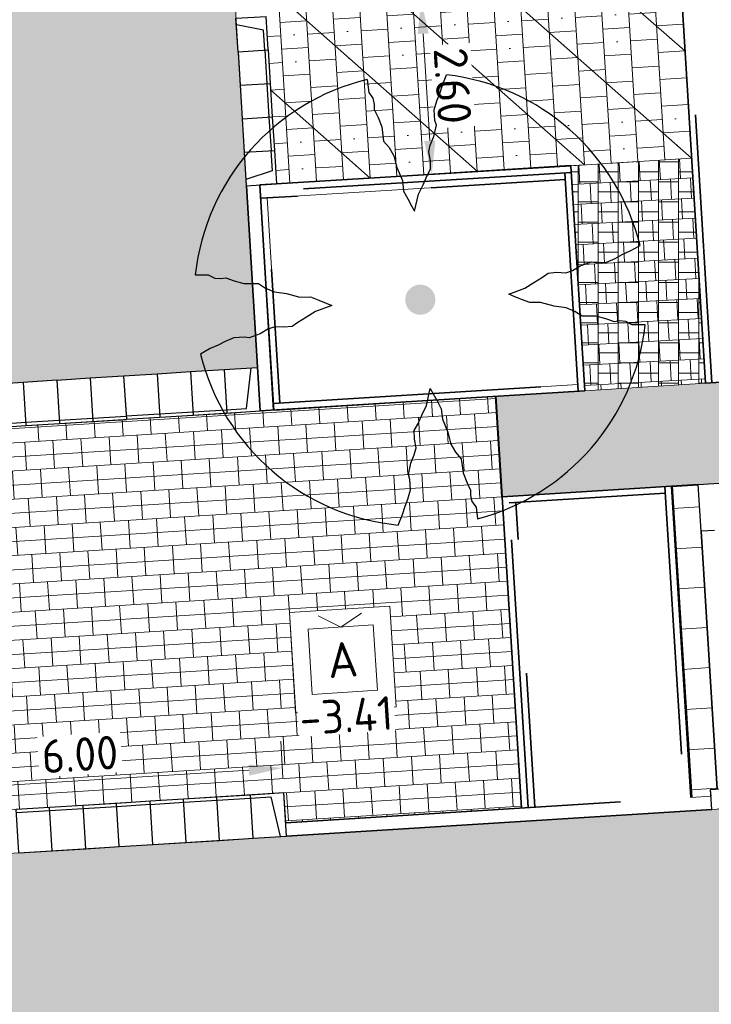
# Model space of a CAD drawing. Header units: metres. Extents: x 162305 to 163132, y 502542 to 502928.
# Tile 162 of 222: x 162574 to 162584, y 502749 to 502764. Entities that reach past the tile are written whole.
import ezdxf
from ezdxf.enums import TextEntityAlignment as Align

# ---------------------------------------------------------------- set-up
doc = ezdxf.new("R2010")
doc.units = ezdxf.units.M
for name, pattern in [('VH-OPSLUITBAND-SO', [10, 4, -2, 2, -2]), ('VH-TROTTOIRBAND-SO', [15, 5, -2, 2, -2, 2, -2]), ('ZZ-HIDDEN-SO', [4, 2, -2])]:
    doc.linetypes.add(name, pattern=pattern)
for name, color, linetype, lineweight in [('B-WE-IE-MEUBILAIR_WEGMEUBILAIR_CONTAINER-S-200', 7, 'Continuous', 18), ('N-BH-VH-MATERIAALGRENS-G', 7, 'Continuous', 40), ('N-WE-GR-GRAS-A-200', 62, 'Continuous', 18), ('N-WE-VH-KANTOPSLUITING_BETONRUG-G', 7, 'ZZ-HIDDEN-SO', 35), ('N-WE-VH-KANTOPSLUITING_VOORKANTBAND-G', 50, 'Continuous', 35), ('N-WE-VH-OPENVERHARDING_BETONSTRAATSTEEN-A', 92, 'Continuous', 18), ('N-WE-VH-OPENVERHARDING_BETONSTRAATSTEEN-A-200', 92, 'Continuous', 18), ('N-WE-VH-OPENVERHARDING_TEGEL-A', 92, 'Continuous', 18), ('NW-HOEKELEMENT PARKEERPLAATS', 2, 'Continuous', 30), ('X-XX-AL-M', 7, 'Continuous', 18), ('X-XX-AL-T25', 7, 'Continuous', 25)]:
    doc.layers.add(name, color=color, linetype=linetype, lineweight=lineweight)
for name, color, linetype, lineweight, true_color in [('N-BH-VH-VERHARDING_TEGEL-A', 253, 'Continuous', 13, 0x828282), ('N-BH-VH-VERHARDING_TEGEL-Grijs', 253, 'Continuous', 13, 0x828282), ('N-WE-GR-BOOM-S', 3, 'Continuous', 25, 0x00ff00), ('N-WE-GR-PLANTGATVERBETERING-A', 92, 'Continuous', 13, 0x00bd00), ('N-WE-VH-KANTOPSLUITING_ELEMENT_INRIT-S', 40, 'Continuous', 25, 0xffbf00), ('N-WE-VH-KANTOPSLUITING_OPSLUITBAND_100X200-G', 150, 'VH-OPSLUITBAND-SO', 35, 0x007fff), ('N-WE-VH-KANTOPSLUITING_TROTTOIRBAND_180X200-G', 6, 'VH-TROTTOIRBAND-SO', 35, 0xff00ff), ('N01-WE-VH-OPENVERHARDING_BETONSTRAATSTEEN-A', 32, 'Continuous', 18, 0xbd5e00)]:
    doc.layers.add(name, color=color, linetype=linetype, lineweight=lineweight, true_color=true_color)
doc.layers.add('X-XX-AL-HULPLIJN 01-G', color=1, linetype='Continuous', lineweight=18, true_color=0xff0000, plot=False)
doc.styles.add('NLCS-ISO', font='NLCS-ISO.ttf')
doc.styles.add('NLCS-ISO-M200-T25', font='NLCS-ISO.ttf', dxfattribs={"height": 0.5})
doc.dimstyles.new('NLCS-M200-T25-PIJL_L2_H2', dxfattribs={"dimscale": 0.2, "dimtxt": 2.5, "dimasz": 2.5, "dimexe": 2, "dimexo": 2, "dimgap": 0.7, "dimtad": 1, "dimzin": 0, "dimdsep": 46, "dimtxsty": 'NLCS-ISO-M200-T25', "dimcen": 0, "dimdle": 2, "dimclrd": 256, "dimclre": 256, "dimclrt": 256, "dimazin": 0, "dimtfac": 1, "dimtdec": 3, "dimtofl": 0, "dimtmove": 0, "dimatfit": 3, "dimfxl": 2, "dimfxlon": 1, "dimtfillclr": 256, "dimtolj": 1, "dimtzin": 0, "dimlwd": -1, "dimlwe": -1, "dimarcsym": 0})

# ---------------------------------------------------------------- blocks, each defined once
blk = doc.blocks.new('*D375')
at = {"layer": 'Defpoints', "color": 0, "transparency": 16777216}
for p in [(162579.914, 502763.842), (162580.161, 502763.857), (162579.955, 502761.239)]:
    blk.add_point(p, dxfattribs=at)
at = {"layer": 'X-XX-AL-M', "transparency": 16777216}
for p, q in [((162580.161, 502763.857), (162580.56, 502763.882)), ((162580.289, 502761.761), (162580.191, 502763.358)), ((162580.32, 502761.262), (162580.719, 502761.286))]:
    blk.add_line(p, q, dxfattribs=at)
for points in [[(162580.274, 502763.363), (162580.108, 502763.353), (162580.161, 502763.857)], [(162580.373, 502761.766), (162580.206, 502761.756), (162580.32, 502761.262)]]:
    blk.add_solid(points, dxfattribs=at)
at = {"layer": 'X-XX-AL-M', "transparency": 16777216, "insert": (162580.63, 502762.583), "char_height": 0.5, "attachment_point": 5, "rotation": 273.5168, "style": 'NLCS-ISO-M200-T25', "bg_fill": 3, "box_fill_scale": 1.1, "bg_fill_color": 256, "bg_fill_true_color": 13158600, "bg_fill_transparency": 0}
blk.add_mtext('\\A1;2.60', dxfattribs=at)
blk = doc.blocks.new('*D240')
at = {"layer": 'Defpoints', "color": 0, "transparency": 16777216}
for p in [(162572.103, 502752.038), (162578.126, 502751.869), (162572.128, 502751.639)]:
    blk.add_point(p, dxfattribs=at)
at = {"layer": 'X-XX-AL-M', "transparency": 16777216}
for p, q in [((162578.101, 502752.268), (162578.067, 502752.812)), ((162572.103, 502752.038), (162572.078, 502752.437)), ((162577.593, 502752.382), (162572.602, 502752.069))]:
    blk.add_line(p, q, dxfattribs=at)
for points in [[(162577.587, 502752.465), (162577.598, 502752.298), (162578.092, 502752.413)], [(162572.597, 502752.152), (162572.608, 502751.986), (162572.103, 502752.038)]]:
    blk.add_solid(points, dxfattribs=at)
at = {"layer": 'X-XX-AL-M', "transparency": 16777216, "insert": (162575.073, 502752.615), "char_height": 0.5, "attachment_point": 5, "rotation": 3.5814, "style": 'NLCS-ISO-M200-T25', "bg_fill": 3, "box_fill_scale": 1.1, "bg_fill_color": 256, "bg_fill_true_color": 13158600, "bg_fill_transparency": 0}
blk.add_mtext('\\A1;6.00', dxfattribs=at)
blk = doc.blocks.new('SVH-INRITELEMENT_130 150_180X450X500_MIDDEN')
for p, q in [((0, 0), (0, 0.45)), ((0, 0.45), (0.5, 0.45)), ((0.5, 0), (0.5, 0.45)), ((0, 0.4), (0.5, 0.4)), ((0, 0), (0.5, 0))]:
    blk.add_line(p, q)
blk = doc.blocks.new('SVH-INRITELEMENT_130 150_180X450X500_LINKS')
for p, q in [((-0.5, 0), (-0.5, 0.45)), ((0, 0.45), (-0.5, 0.45)), ((0, 0), (0, 0.45)), ((-0.3, 0.4), (-0.405, 0)), ((0, 0.4), (-0.3, 0.4)), ((0, 0), (-0.5, 0))]:
    blk.add_line(p, q)
blk = doc.blocks.new('SVH-INRITELEMENT_130 150_180X450X500_RECHTS')
for p, q in [((0, 0), (0, 0.45)), ((0, 0.45), (0.5, 0.45)), ((0.5, 0), (0.5, 0.45)), ((0, 0.4), (0.3, 0.4)), ((0.3, 0.4), (0.405, 0)), ((0, 0), (0.5, 0))]:
    blk.add_line(p, q)
blk = doc.blocks.new('N-SVH-INRITELEMENT_180 200_200X650X500_RECHTS18')
at = {"layer": 'N-WE-VH-KANTOPSLUITING_ELEMENT_INRIT-S'}
for p, q in [((0, 0), (-0.499, -0.031)), ((0, 0), (0.04, -0.649)), ((-0.499, -0.031), (-0.459, -0.68)), ((-0.262, -0.617), (-0.404, -0.025)), ((0.04, -0.649), (-0.459, -0.68)), ((0.037, -0.599), (-0.262, -0.617))]:
    blk.add_line(p, q, dxfattribs=at)
blk = doc.blocks.new('N-SVH-INRITELEMENT_180 200_200X650X500_MIDDEN199')
at = {"layer": 'N-WE-VH-KANTOPSLUITING_ELEMENT_INRIT-S'}
for p, q in [((0, 0), (-0.499, -0.031)), ((0, 0), (0.04, -0.649)), ((-0.499, -0.031), (-0.459, -0.68)), ((0.037, -0.599), (-0.462, -0.63)), ((0.04, -0.649), (-0.459, -0.68))]:
    blk.add_line(p, q, dxfattribs=at)
blk = doc.blocks.new('SGR-BOOM_2E GROOTTE')
h = blk.add_hatch(color=256)
edge = h.paths.add_edge_path()
edge.add_arc((-0.002, 0.0034), 0.15, 0, 360)
at = {"flags": 128}
for points in [[(-0.3935, 2.219), (-0.386, 2.0907), (-0.3477, 2.03), (-0.3387, 1.9692), (-0.341, 1.9175), (-0.308, 1.8372), (-0.2772, 1.7412), (-0.2675, 1.5995), (-0.2165, 1.5312), (-0.176, 1.4472), (-0.1527, 1.3287), (-0.1047, 1.196), (-0.101, 1.091), (-0.0642, 1.01), (-0.0297, 0.9387), (-0.0035, 0.8847), (0.0453, 1.0497), (0.0963, 1.142), (0.1428, 1.2305), (0.1795, 1.2912), (0.184, 1.376), (0.1728, 1.4637), (0.193, 1.5312), (0.2343, 1.613), (0.265, 1.7255), (0.2545, 1.772), (0.2538, 1.8777), (0.2853, 1.9655), (0.319, 2.036), (0.3498, 2.117), (0.397, 2.2175)], [(2.2135, -0.385), (2.0838, -0.3775), (2.0223, -0.34), (1.963, -0.3303), (1.912, -0.3348), (1.8288, -0.3003), (1.7343, -0.2695), (1.5933, -0.259), (1.525, -0.2095), (1.4395, -0.1675), (1.3218, -0.1435), (1.1905, -0.097), (1.084, -0.0933), (1.0038, -0.0573), (0.9325, -0.022), (0.8785, 0.005), (1.0435, 0.053), (1.1358, 0.1032), (1.2235, 0.1505), (1.2835, 0.188), (1.3675, 0.191), (1.4575, 0.1797), (1.525, 0.2007), (1.606, 0.2405), (1.7185, 0.2735), (1.765, 0.263), (1.87, 0.2622), (1.9585, 0.2922), (2.029, 0.3282), (2.1108, 0.3575), (2.212, 0.4047)], [(-2.219, 0.389), (-2.0892, 0.3815), (-2.027, 0.3447), (-1.967, 0.335), (-1.916, 0.3395), (-1.835, 0.305), (-1.7405, 0.2742), (-1.598, 0.2637), (-1.5312, 0.2135), (-1.4435, 0.17), (-1.325, 0.1475), (-1.1952, 0.1017), (-1.0902, 0.098), (-1.0085, 0.0612), (-0.938, 0.0275), (-0.8832, -0.0003), (-1.0482, -0.0483), (-1.1412, -0.0993), (-1.229, -0.1458), (-1.2897, -0.1833), (-1.3737, -0.1863), (-1.4622, -0.1758), (-1.5312, -0.196), (-1.6122, -0.2365), (-1.7232, -0.268), (-1.7697, -0.2583), (-1.8762, -0.259), (-1.9632, -0.2898), (-2.0337, -0.3228), (-2.1155, -0.352), (-2.216, -0.4008)], [(-0.3597, -2.218), (-0.311, -2.1168), (-0.2802, -2.0365), (-0.248, -1.966), (-0.2172, -1.8775), (-0.2165, -1.7725), (-0.2277, -1.7245), (-0.1955, -1.6128), (-0.1565, -1.531), (-0.1355, -1.4635), (-0.1452, -1.375), (-0.1415, -1.2918), (-0.104, -1.231), (-0.0567, -1.1433), (-0.0057, -1.0503), (0.0408, -0.8845), (0.0693, -0.9393), (0.1023, -1.0098), (0.139, -1.0915), (0.1435, -1.1958), (0.19, -1.3278), (0.2125, -1.447), (0.2545, -1.531), (0.3048, -1.5993), (0.316, -1.741), (0.3468, -1.8363), (0.3805, -1.918), (0.376, -1.9683), (0.3865, -2.0305), (0.4233, -2.0898), (0.4315, -2.2045)]]:
    blk.add_lwpolyline(points, dxfattribs=at)
for start, end in [(100.00022, 170.10982), (10.29993, 79.79197), (281.09456, 350.06209), (190.32413, 260.84325)]:
    blk.add_arc((-0.002, 0.0034), 2.25, start, end)
blk = doc.blocks.new('SIE-WEG_CONTAINER_AFVAL-SO')
for p, q in [((-3.75, -3.75), (-3.75, 3.75)), ((-3.75, 3.75), (3.75, 3.75)), ((3.75, 3.75), (3.75, -3.75)), ((0, 2.438), (-1.624, 3.375)), ((0, 2.438), (1.624, 3.375)), ((-2.438, -2.438), (-2.438, 2.438)), ((-2.438, 2.438), (2.438, 2.438)), ((2.438, 2.438), (2.438, -2.438)), ((2.438, -2.438), (-2.438, -2.438)), ((3.75, -3.75), (-3.75, -3.75))]:
    blk.add_line(p, q)
at = {"style": 'NLCS-ISO'}
blk.add_text('A', height=2.625, dxfattribs=at).set_placement((0, 0), align=Align.MIDDLE_CENTER)

msp = doc.modelspace()

# ---------------------------------------------------------------- hatches: boundary and pattern name
at = {"layer": 'N-WE-GR-GRAS-A-200'}
h = msp.add_hatch(dxfattribs=at)
h.set_pattern_fill('AGR-GRAS_02-SO', color=256, scale=0.2, style=0, pattern_type=2)
h.set_pattern_definition([(0, (0, 0), (2, 2), [0.5, -1.5]), (0, (1.1, 1.2), (2, 2), [0.5, -1.5]), (90, (0.2, 0.7), (-2, 2), [0.5, -1.5]), (90, (1, 1.4), (-2, 2), [0.5, -1.5]), (45, (0.4, 1.4), (0, 2), [0.5, -2.328427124]), (135, (1.1, 0), (-2, 0), [0.5, -2.328427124]), (26.5650512, (0.5, 0.6), (2, 8e-10), [0.5, -3.972135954]), (26.5650512, (1.4, 1.6), (2, 8e-10), [0.5, -3.972135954]), (63.43494882, (1.4, 0), (1e-10, 2), [0.5, -3.972135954]), (63.43494882, (0.5, 0.9), (1e-10, 2), [0.5, -3.972135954]), (63.43494882, (1.2, 0.4), (1e-10, 2), [0.5, -3.972135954]), (116.5650512, (0, 1.1), (-8e-10, 2), [0.5, -3.972135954]), (153.43494882, (0.4, 0.3), (-2, 1e-10), [0.5, -3.972135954])])
h.paths.add_polyline_path([(162421.517, 502819.726), (162435.034, 502820.576), (162435.169, 502820.432), (162435.343, 502820.275), (162435.553, 502820.121), (162435.897, 502819.944), (162436.228, 502819.841), (162436.649, 502819.789), (162442.014, 502820.095), (162442.181, 502820.21), (162442.325, 502817.953), (162445.008, 502818.123), (162446.244, 502817.251), (162443.192, 502817.061), (162443.511, 502811.925), (162442.505, 502811.858), (162442.17, 502817.226), (162424.634, 502816.13), (162424.643, 502815.982), (162424.967, 502810.771), (162422.081, 502810.59)])
edge = h.paths.add_edge_path(flags=16)
edge.add_ellipse((162362.043, 502852.57), major_axis=(-0.0024, 0.0374), ratio=0.999228, start_angle=0, end_angle=360, ccw=False)
edge = h.paths.add_edge_path(flags=16)
edge.add_ellipse((162362.585, 502843.074), major_axis=(-0.0024, 0.0374), ratio=0.999228, start_angle=0, end_angle=360, ccw=False)
edge = h.paths.add_edge_path(flags=16)
edge.add_ellipse((162361.375, 502862.47), major_axis=(-0.0024, 0.0374), ratio=0.999228, start_angle=0, end_angle=360, ccw=False)
h.paths.add_polyline_path([(162362.219, 502859.55), (162362.319, 502859.557), (162363.515, 502840.078), (162363.415, 502840.072), (162363.443, 502839.623), (162363.543, 502839.629), (162363.629, 502838.217), (162362.822, 502838.159), (162362.786, 502838.484), (162362.788, 502838.484), (162362.758, 502838.774), (162362.163, 502845.491), (162360.898, 502866.676), (162361.878, 502866.739), (162362.291, 502860.006), (162362.191, 502860)])
h.paths.add_polyline_path([(162370.36, 502859.13), (162370.182, 502861.923), (162370.463, 502861.92), (162370.486, 502861.402), (162370.779, 502861.415), (162370.814, 502860.896), (162371.337, 502860.935), (162371.387, 502859.961), (162371.777, 502859.979), (162371.78, 502859.223)])
edge = h.paths.add_edge_path(flags=16)
edge.add_ellipse((162389.544, 502924.307), major_axis=(-0.0024, 0.0375), ratio=0.999228, start_angle=0, end_angle=360, ccw=False)
edge = h.paths.add_edge_path(flags=16)
edge.add_ellipse((162379.964, 502923.711), major_axis=(-0.0024, 0.0375), ratio=0.999228, start_angle=0, end_angle=360, ccw=False)
h.paths.add_polyline_path([(162371.042, 502923.041), (162371.029, 502923.547), (162371.022, 502923.655), (162398.112, 502925.305), (162398.145, 502924.764)])
edge = h.paths.add_edge_path(flags=16)
edge.add_ellipse((162472.361, 502871.473), major_axis=(-0.0024, 0.0375), ratio=0.999228, start_angle=0, end_angle=360, ccw=False)
edge = h.paths.add_edge_path(flags=16)
edge.add_ellipse((162472.286, 502872.403), major_axis=(-0.0024, 0.0375), ratio=0.999228, start_angle=0, end_angle=360, ccw=False)
edge = h.paths.add_edge_path(flags=16)
edge.add_ellipse((162481.311, 502872.974), major_axis=(-0.0024, 0.0375), ratio=0.999228, start_angle=0, end_angle=360, ccw=False)
edge = h.paths.add_edge_path(flags=16)
edge.add_ellipse((162481.4, 502872.078), major_axis=(-0.0024, 0.0375), ratio=0.999228, start_angle=0, end_angle=360, ccw=False)
edge = h.paths.add_edge_path(flags=16)
edge.add_ellipse((162491.481, 502873.637), major_axis=(-0.0024, 0.0375), ratio=0.999228, start_angle=0, end_angle=360, ccw=False)
edge = h.paths.add_edge_path()
edge.add_line((162491.614, 502871.718), (162490.496, 502871.657))
edge.add_line((162490.496, 502871.657), (162490.491, 502871.77))
edge.add_line((162490.491, 502871.77), (162478.157, 502870.992))
edge.add_line((162478.157, 502870.992), (162470.974, 502870.605))
edge.add_line((162470.974, 502870.605), (162470.856, 502872.5))
edge.add_line((162470.856, 502872.5), (162485.627, 502873.415))
edge.add_line((162485.627, 502873.415), (162493.227, 502873.874))
edge.add_line((162493.227, 502873.874), (162492.846, 502880.392))
edge.add_line((162492.846, 502880.392), (162493.987, 502880.465))
edge.add_line((162493.987, 502880.465), (162494.519, 502871.874))
edge.add_line((162494.519, 502871.874), (162491.646, 502871.719))
edge.add_ellipse((162491.628, 502871.752), major_axis=(-0.0024, 0.0375), ratio=0.999228, start_angle=204.2611, end_angle=514.6215)
h.paths.add_polyline_path([(162503.076, 502855.443), (162503.175, 502855.449), (162503.182, 502855.349), (162507.723, 502855.63), (162508.325, 502845.898), (162508.826, 502845.929), (162509.922, 502845.996), (162508.48, 502869.305), (162502.561, 502868.939), (162502.362, 502868.295), (162502.373, 502866.891)])
h.paths.add_polyline_path([(162538.734, 502870.453), (162538.737, 502870.459), (162538.743, 502870.478), (162538.747, 502870.497), (162538.75, 502870.516), (162538.751, 502870.535), (162538.75, 502870.553), (162538.747, 502870.572), (162538.743, 502870.591), (162538.737, 502870.611), (162538.729, 502870.629), (162538.722, 502870.641), (162538.703, 502870.938), (162537.951, 502870.89), (162537.968, 502870.619), (162537.965, 502870.611), (162537.958, 502870.591), (162537.954, 502870.572), (162537.952, 502870.553), (162537.951, 502870.535), (162537.952, 502870.516), (162537.954, 502870.497), (162537.958, 502870.478), (162537.965, 502870.459), (162537.973, 502870.44), (162537.98, 502870.426), (162537.999, 502870.138), (162538.751, 502870.186)], flags=16)
edge = h.paths.add_edge_path(flags=16)
edge.add_ellipse((162531.906, 502869.982), major_axis=(-0.25, 0), ratio=1, start_angle=-146.5113, end_angle=206.759, ccw=False)
edge.add_line((162532.115, 502870.12), (162532.13, 502870.095))
edge = h.paths.add_edge_path(flags=16)
edge.add_ellipse((162511.919, 502869.277), major_axis=(-0.0024, 0.0375), ratio=0.999228, start_angle=0, end_angle=360, ccw=False)
edge = h.paths.add_edge_path(flags=16)
edge.add_ellipse((162522.497, 502868.462), major_axis=(-0.0024, 0.0375), ratio=0.999228, start_angle=0, end_angle=360, ccw=False)
edge = h.paths.add_edge_path(flags=16)
edge.add_ellipse((162522.447, 502869.89), major_axis=(-0.0024, 0.0375), ratio=0.999228, start_angle=0, end_angle=360, ccw=False)
edge = h.paths.add_edge_path(flags=16)
edge.add_ellipse((162532.379, 502869.057), major_axis=(-0.0024, 0.0375), ratio=0.999228, start_angle=0, end_angle=360, ccw=False)
edge = h.paths.add_edge_path()
edge.add_line((162511.902, 502867.747), (162510.21, 502867.645))
edge.add_line((162510.21, 502867.645), (162510.109, 502869.306))
edge.add_line((162510.109, 502869.306), (162538.74, 502871.078))
edge.add_line((162538.74, 502871.078), (162538.844, 502869.377))
edge.add_line((162538.844, 502869.377), (162511.943, 502867.75))
edge.add_ellipse((162511.92, 502867.78), major_axis=(-0.0024, 0.0375), ratio=0.999228, start_angle=212.8954, end_angle=506.7392)
edge = h.paths.add_edge_path(flags=16)
edge.add_ellipse((162554.017, 502704.407), major_axis=(-0.25, 0), ratio=1, start_angle=-19.7806, end_angle=333.4897, ccw=False)
edge.add_line((162553.781, 502704.492), (162553.793, 502704.519))
edge = h.paths.add_edge_path()
edge.add_ellipse((162551.443, 502714.761), major_axis=(-0.579, 0), ratio=1, start_angle=88.3276, end_angle=98.4248)
edge.add_line((162551.528, 502714.188), (162556.303, 502714.513))
edge.add_line((162556.303, 502714.513), (162556.577, 502710.125))
edge.add_line((162556.577, 502710.125), (162556.776, 502710.137))
edge.add_line((162556.776, 502710.137), (162556.846, 502709.236))
edge.add_line((162556.846, 502709.236), (162552.732, 502708.974))
edge.add_line((162552.732, 502708.974), (162552.986, 502704.982))
edge.add_line((162552.986, 502704.982), (162557.154, 502705.248))
edge.add_line((162557.154, 502705.248), (162557.171, 502705.029))
edge.add_line((162557.171, 502705.029), (162577.095, 502706.273))
edge.add_line((162577.095, 502706.273), (162577.219, 502706.826))
edge.add_line((162577.219, 502706.826), (162577.305, 502705.378))
edge.add_line((162577.305, 502705.378), (162549.792, 502703.693))
edge.add_line((162549.792, 502703.693), (162549.16, 502713.814))
edge.add_line((162549.16, 502713.814), (162549.362, 502713.826))
edge.add_line((162549.362, 502713.826), (162549.356, 502713.926))
edge.add_line((162549.356, 502713.926), (162550.264, 502713.982))
edge.add_ellipse((162550.22, 502714.681), major_axis=(-0.7, 0), ratio=1, start_angle=93.5531, end_angle=128.9932)
edge.add_line((162550.661, 502714.137), (162551.426, 502714.182))
edge = h.paths.add_edge_path(flags=16)
edge.add_ellipse((162508.182, 502708.963), major_axis=(-0.0024, 0.0375), ratio=0.999228, start_angle=0, end_angle=360, ccw=False)
edge = h.paths.add_edge_path(flags=16)
edge.add_ellipse((162498.418, 502708.139), major_axis=(-0.0024, 0.0375), ratio=0.999228, start_angle=0, end_angle=360, ccw=False)
edge = h.paths.add_edge_path(flags=16)
edge.add_ellipse((162487.929, 502707.676), major_axis=(-0.0024, 0.0375), ratio=0.999228, start_angle=0, end_angle=360, ccw=False)
edge = h.paths.add_edge_path(flags=16)
edge.add_ellipse((162478.214, 502707.105), major_axis=(-0.0024, 0.0375), ratio=0.999228, start_angle=0, end_angle=360, ccw=False)
h.paths.add_polyline_path([(162476.685, 502707.087), (162505.879, 502708.912), (162539.79, 502710.978), (162539.851, 502709.987), (162476.746, 502706.099)])
edge = h.paths.add_edge_path(flags=16)
edge.add_ellipse((162395.834, 502721.362), major_axis=(-0.0024, 0.0374), ratio=0.999228, start_angle=0, end_angle=360, ccw=False)
edge = h.paths.add_edge_path(flags=16)
edge.add_ellipse((162396.47, 502711.185), major_axis=(-0.0024, 0.0374), ratio=0.999228, start_angle=0, end_angle=360, ccw=False)
edge = h.paths.add_edge_path()
edge.add_line((162395.383, 502731.715), (162396.765, 502708.907))
edge.add_line((162396.765, 502708.907), (162397.036, 502704.3))
edge.add_line((162397.036, 502704.3), (162396.295, 502704.256))
edge.add_line((162396.295, 502704.256), (162395.798, 502704.697))
edge.add_line((162395.798, 502704.697), (162394.018, 502733.935))
edge.add_line((162394.018, 502733.935), (162394.9, 502734.934))
edge.add_line((162394.9, 502734.934), (162395.187, 502734.952))
edge.add_line((162395.187, 502734.952), (162395.379, 502731.782))
edge.add_ellipse((162395.364, 502731.747), major_axis=(-0.0024, 0.0374), ratio=0.999228, start_angle=333.5251, end_angle=566.1217)
edge = h.paths.add_edge_path(flags=16)
edge.add_ellipse((162599.331, 502707.364), major_axis=(-0.0024, 0.0375), ratio=0.999228, start_angle=0, end_angle=360, ccw=False)
edge = h.paths.add_edge_path(flags=16)
edge.add_ellipse((162589.565, 502706.823), major_axis=(-0.0024, 0.0375), ratio=0.999228, start_angle=0, end_angle=360, ccw=False)
edge = h.paths.add_edge_path()
edge.add_ellipse((162583.961, 502706.24), major_axis=(-0.25, 0), ratio=1, start_angle=93.4892, end_angle=273.4892)
edge.add_line((162583.945, 502706.489), (162583.943, 502706.535))
edge.add_line((162583.943, 502706.535), (162608.977, 502708.062))
edge.add_line((162608.977, 502708.062), (162609.022, 502707.322))
edge.add_line((162609.022, 502707.322), (162583.988, 502705.788))
edge.add_line((162583.988, 502705.788), (162583.976, 502705.99))
edge = h.paths.add_edge_path(flags=16)
edge.add_ellipse((162616.144, 502666.519), major_axis=(-0.0024, 0.0374), ratio=0.999228, start_angle=0, end_angle=360, ccw=False)
edge = h.paths.add_edge_path(flags=16)
edge.add_ellipse((162615.418, 502676.401), major_axis=(-0.0024, 0.0374), ratio=0.999228, start_angle=0, end_angle=360, ccw=False)
edge = h.paths.add_edge_path()
edge.add_ellipse((162615.429, 502664.807), major_axis=(-0.25, 0), ratio=1, start_angle=33.4892, end_angle=333.4892)
edge.add_line((162615.205, 502664.919), (162615.153, 502664.945))
edge.add_line((162615.153, 502664.945), (162613.958, 502684.042))
edge.add_line((162613.958, 502684.042), (162615.141, 502684.116))
edge.add_line((162615.141, 502684.116), (162615.159, 502683.799))
edge.add_line((162615.159, 502683.799), (162616.307, 502665.548))
edge.add_line((162616.307, 502665.548), (162616.303, 502665.534))
edge.add_line((162616.303, 502665.534), (162616.301, 502665.515))
edge.add_line((162616.301, 502665.515), (162616.3, 502665.496))
edge.add_line((162616.3, 502665.496), (162616.301, 502665.477))
edge.add_line((162616.301, 502665.477), (162616.303, 502665.458))
edge.add_line((162616.303, 502665.458), (162616.308, 502665.439))
edge.add_line((162616.308, 502665.439), (162616.314, 502665.42))
edge.add_line((162616.314, 502665.42), (162616.315, 502665.418))
edge.add_line((162616.315, 502665.418), (162616.722, 502658.942))
edge.add_line((162616.722, 502658.942), (162615.533, 502658.854))
edge.add_line((162615.533, 502658.854), (162615.172, 502664.637))
edge.add_line((162615.172, 502664.637), (162615.22, 502664.669))
h.paths.add_polyline_path([(162613.807, 502655.383), (162613.598, 502658.712), (162613.638, 502658.715), (162613.934, 502653.992), (162582.144, 502652.018), (162582.063, 502653.317)])
h.paths.add_polyline_path([(162630.424, 502647.556), (162630.699, 502642.626), (162628.4, 502642.494), (162627.777, 502642.458), (162627.786, 502642.278), (162603.433, 502640.765), (162603.114, 502645.897), (162602.077, 502645.841), (162602.105, 502645.392), (162602.141, 502645.394), (162602.467, 502640.049), (162633.855, 502641.963), (162634.145, 502641.982), (162633.881, 502644.367), (162633.717, 502645), (162633.378, 502645.727), (162632.876, 502646.364), (162632.286, 502646.854), (162631.624, 502647.211)])
edge = h.paths.add_edge_path(flags=16)
edge.add_ellipse((162567.845, 502652.2), major_axis=(-0.0024, 0.0375), ratio=0.999228, start_angle=0, end_angle=360, ccw=False)
edge = h.paths.add_edge_path()
edge.add_line((162548.046, 502650.768), (162548.03, 502651.015))
edge.add_line((162548.03, 502651.015), (162549.486, 502651.109))
edge.add_line((162549.486, 502651.109), (162549.486, 502650.517))
edge.add_line((162549.486, 502650.517), (162550.286, 502650.517))
edge.add_line((162550.286, 502650.517), (162550.286, 502651.16))
edge.add_line((162550.286, 502651.16), (162558.56, 502651.693))
edge.add_ellipse((162558.587, 502651.719), major_axis=(-0.0024, 0.0375), ratio=0.999228, start_angle=129.7834, end_angle=230.2968)
edge.add_line((162558.617, 502651.697), (162573.877, 502652.68))
edge.add_line((162573.877, 502652.68), (162573.944, 502651.609))
edge.add_line((162573.944, 502651.609), (162548.093, 502650.004))
edge.add_line((162548.093, 502650.004), (162548.05, 502650.705))
edge.add_ellipse((162548.028, 502650.735), major_axis=(-0.0024, 0.0375), ratio=0.999228, start_angle=211.6727, end_angle=328.1784)
edge = h.paths.add_edge_path(flags=16)
edge.add_ellipse((162430.665, 502659.865), major_axis=(-0.0024, 0.0375), ratio=0.999228, start_angle=0, end_angle=360, ccw=False)
edge = h.paths.add_edge_path(flags=16)
edge.add_ellipse((162420.419, 502659.642), major_axis=(-0.0024, 0.0375), ratio=0.999228, start_angle=0, end_angle=360, ccw=False)
edge = h.paths.add_edge_path(flags=16)
edge.add_ellipse((162411.256, 502659.155), major_axis=(-0.0024, 0.0375), ratio=0.999228, start_angle=0, end_angle=360, ccw=False)
h.paths.add_polyline_path([(162435.507, 502661.043), (162435.323, 502659.857), (162409.633, 502658.262), (162409.562, 502659.421), (162417.311, 502659.909), (162417.311, 502659.564), (162418.111, 502659.564), (162418.111, 502659.962)])
edge = h.paths.add_edge_path()
edge.add_arc((162406.536, 502665.135), 0.25, 314.1361, 386.759)
edge.add_line((162406.759, 502665.248), (162406.744, 502665.273))
edge.add_arc((162406.536, 502665.135), 0.25, 33.4892, 53.1521)
edge.add_line((162406.686, 502665.335), (162405.617, 502682.119))
edge.add_line((162405.617, 502682.119), (162404.587, 502699.361))
edge.add_line((162404.587, 502699.361), (162405.114, 502699.394))
edge.add_line((162405.114, 502699.394), (162407.566, 502659.298))
edge.add_line((162407.566, 502659.298), (162407.073, 502659.267))
edge.add_line((162407.073, 502659.267), (162407.068, 502659.343))
edge.add_line((162407.068, 502659.343), (162407.062, 502659.43))
edge.add_line((162407.062, 502659.43), (162406.71, 502664.956))
h.paths.add_polyline_path([(162384.175, 502626.989), (162385.046, 502626.592), (162372.825, 502599.014), (162371.335, 502595.495), (162370.722, 502593.495), (162370.394, 502591.743), (162370.27, 502590.819), (162370.22, 502589.04), (162370.38, 502587.03), (162370.565, 502585.909), (162371.415, 502583.295), (162372.193, 502581.707), (162370.908, 502584.33), (162369.966, 502586.806), (162369.747, 502588.04), (162369.616, 502589.543), (162369.609, 502591.028), (162369.765, 502592.585), (162370.157, 502594.429), (162370.745, 502596.215), (162373.739, 502603.155), (162382.073, 502622.389), (162383.982, 502627.016)])
h.paths.add_polyline_path([(162633.546, 502600.513), (162633.828, 502595.971), (162634.923, 502596.039), (162635.361, 502596.088), (162635.807, 502596.254), (162636.127, 502596.481), (162636.395, 502596.782), (162636.609, 502597.185), (162636.68, 502597.521), (162636.692, 502597.852), (162636.458, 502601.632), (162636.458, 502601.69), (162604.902, 502599.753), (162604.852, 502599.75), (162605.149, 502595.651), (162605.325, 502595.091), (162605.529, 502594.771), (162606.031, 502594.327), (162606.489, 502594.101), (162606.98, 502594.014), (162607.398, 502594.03), (162607.379, 502594.329), (162607.479, 502594.335), (162607.197, 502598.877)])
at = {"layer": 'N-WE-VH-OPENVERHARDING_BETONSTRAATSTEEN-A', "true_color": 0x333333}
h = msp.add_hatch(dxfattribs=at)
h.set_pattern_fill('AVH-BSS_KEIFORMAAT_DUBBEL', color=250, scale=2, angle=3.58, pattern_type=2)
h.set_pattern_definition([(3.58, (0, 0), (-0.01311284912, 0.20959020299), []), (93.58, (0, 0), (-0.235815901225, 0.406067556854), [0.42, -0.42])])
h.paths.add_polyline_path([(162570.481, 502757.278), (162581.275, 502757.954), (162581.655, 502751.816), (162578.143, 502751.596), (162578.115, 502752.045), (162572.127, 502751.67), (162572.155, 502751.221), (162570.864, 502751.141)])
h.paths.add_polyline_path([(162578.196, 502754.729), (162579.693, 502754.823), (162579.787, 502753.324), (162578.29, 502753.234)], flags=16)
h = msp.add_hatch(dxfattribs=at)
h.set_pattern_fill('AVH-BSS_DIKFORMAAT_HALFST', color=250, scale=2, angle=273.5671, pattern_type=2)
h.set_pattern_definition([(273.56712089, (0, 0), (0.232357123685, -0.40031883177), [0.138, -0.138]), (3.56712089, (0, 0), (-0.008586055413, 0.137732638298), [])])
h.paths.add_polyline_path([(162554.086, 502750.24), (162554.089, 502750.191, -0.414214), (162553.808, 502749.872), (162569.378, 502750.847, -0.414214), (162569.059, 502751.128), (162569.056, 502751.177)])
h.paths.add_polyline_path([(162584.773, 502752.161), (162584.776, 502752.111, -0.414214), (162584.495, 502751.793), (162600.065, 502752.768, -0.414214), (162599.747, 502753.048), (162599.744, 502753.098)])
at = {"layer": 'N-WE-VH-OPENVERHARDING_BETONSTRAATSTEEN-A-200', "true_color": 0x333333}
h = msp.add_hatch(dxfattribs=at)
h.set_pattern_fill('AVH-BSS_KEIFORMAAT_KEPER-SO', color=250, scale=0.2, angle=3.5504, pattern_type=2)
h.set_pattern_definition([(48.55043389, (0, 0), (-0.01839141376, 0.29641483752), [0.63, -0.21]), (138.55043389, (0.13901, 0.1574), (-0.01839141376, 0.29641483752), [0.63, -0.21])])
edge = h.paths.add_edge_path()
edge.add_line((162553.544, 502749.856), (162553.887, 502744.366))
edge.add_line((162553.887, 502744.366), (162554.438, 502744.401))
edge.add_line((162554.438, 502744.401), (162615.742, 502748.222))
edge.add_line((162615.742, 502748.222), (162618.161, 502748.373))
edge.add_arc((162618.472, 502743.383), 5, 3.5212, 93.5671, ccw=False)
edge.add_line((162623.462, 502743.69), (162622.51, 502759.177))
edge.add_arc((162617.519, 502758.87), 5, -86.4333, 3.5212, ccw=False)
edge.add_line((162617.83, 502753.88), (162602.26, 502752.905))
edge.add_line((162602.26, 502752.905), (162600.065, 502752.768))
edge.add_line((162600.065, 502752.768), (162584.495, 502751.793))
edge.add_line((162584.495, 502751.793), (162578.155, 502751.396))
edge.add_line((162578.155, 502751.396), (162572.167, 502751.022))
edge.add_line((162572.167, 502751.022), (162569.378, 502750.847))
edge.add_line((162569.378, 502750.847), (162553.544, 502749.856))
at = {"layer": 'N-WE-VH-OPENVERHARDING_TEGEL-A', "true_color": 0x333333}
h = msp.add_hatch(dxfattribs=at)
h.set_pattern_fill('AVH-TEGEL_400X400_HALFST_02', color=250, angle=93.5531, pattern_type=2)
h.set_pattern_definition([(93.553, (162584.1915, 502761.50302), (-0.39923, -0.02479), []), (183.553, (162584.1915, 502761.50302), (0.02479, -0.39923), [0.4, -0.4]), (183.553, (162583.77987, 502761.67785), (0.02479, -0.39923), [0.4, -0.4]), (93.553, (162583.9795, 502761.69024), (-0.79846, -0.04958), [0, -1.6]), (93.553, (162583.9547, 502762.0895), (-0.79846, -0.04958), [0, -1.6]), (138.553, (162584.1915, 502761.503), (-0.74888, -0.84804), [])])
h.paths.add_polyline_path([(162578.003, 502761.119), (162577.913, 502762.617), (162577.85, 502763.615), (162577.701, 502763.606), (162577.695, 502763.706), (162582.236, 502763.985), (162584.032, 502764.098), (162584.191, 502761.503), (162582.395, 502761.389)])
h = msp.add_hatch(dxfattribs=at)
h.set_pattern_fill('AVH-TEGEL_300X300_HALFST', color=250, pattern_type=2)
h.set_pattern_definition([(0, (500, 0), (0.3, 0.15), [0.3, -0.3]), (90, (500, 0), (-0.3, 2e-17), [])])
h.paths.add_polyline_path([(162582.601, 502758.036), (162582.395, 502761.389), (162584.191, 502761.503), (162584.398, 502758.149)])
h = msp.add_hatch(dxfattribs=at)
h.set_pattern_fill('AVH-TEGEL_300X300_HALFST', color=250, angle=273.0855, pattern_type=2)
h.set_pattern_definition([(273.08552769, (0, 0), (0.165930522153, -0.291491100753), [0.3, -0.3]), (3.08552769, (0, 0), (-0.01614797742, 0.29956508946), [])])
h.paths.add_polyline_path([(162582.601, 502758.036), (162582.395, 502761.389), (162584.191, 502761.503), (162584.398, 502758.149)])
h = msp.add_hatch(dxfattribs=at)
h.set_pattern_fill('AVH-TEGEL_300X300_HALFST', color=250, angle=3.0361, pattern_type=2)
h.set_pattern_definition([(3.03605687, (0, 0), (0.29163426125, 0.165678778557), [0.3, -0.3]), (93.03605687, (0, 0), (-0.29957892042, -0.01588931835), [])])
h.paths.add_polyline_path([(162584.398, 502758.149), (162620.73, 502760.414), (162620.824, 502758.926), (162617.826, 502758.739), (162581.368, 502756.457), (162581.275, 502757.954), (162582.601, 502758.036)])
h = msp.add_hatch(dxfattribs=at)
h.set_pattern_fill('AVH-TEGEL_400X600_BLOK', color=250, angle=3.5974, pattern_type=2)
h.set_pattern_definition([(3.59736166, (0, 0), (-0.0376467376, 0.59881777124), []), (93.59736166, (0, 0), (-0.3992118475, -0.02509782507), [])])
h.paths.add_polyline_path([(162553.496, 502750.053), (162553.206, 502754.694), (162553.605, 502754.719), (162553.889, 502750.178), (162553.789, 502750.172), (162553.796, 502750.072)])
h.paths.add_polyline_path([(162569.365, 502751.047), (162569.359, 502751.146), (162569.259, 502751.14), (162568.975, 502755.681), (162569.374, 502755.706), (162569.665, 502751.065)])
h.paths.add_polyline_path([(162601.942, 502753.186), (162601.658, 502757.727), (162602.057, 502757.752), (162602.342, 502753.211)])
h.paths.add_polyline_path([(162600.345, 502753.086), (162599.946, 502753.061), (162599.662, 502757.602), (162600.061, 502757.627)])
edge = h.paths.add_edge_path()
edge.add_line((162617.818, 502754.079), (162617.811, 502754.179))
edge.add_line((162617.811, 502754.179), (162617.711, 502754.173))
edge.add_line((162617.711, 502754.173), (162617.427, 502758.714))
edge.add_line((162617.427, 502758.714), (162617.826, 502758.739))
edge.add_line((162617.826, 502758.739), (162618.116, 502754.107))
edge.add_arc((162617.519, 502758.87), 4.8, 273.5661, 277.1494, ccw=False)
h.paths.add_polyline_path([(162584.183, 502751.974), (162584.483, 502751.993), (162584.477, 502752.093), (162584.576, 502752.099), (162584.292, 502756.64), (162583.893, 502756.615)])
at = {"layer": 'N01-WE-VH-OPENVERHARDING_BETONSTRAATSTEEN-A'}
h = msp.add_hatch(dxfattribs=at)
h.set_pattern_fill('AVH-BSS_LINGEFORMAAT_KEPER', color=256, scale=2, angle=3.5408, pattern_type=2)
h.set_pattern_definition([(48.5408, (162379.96123, 502825.00982), (-0.01397452, 0.22584223), [0.64, -0.32]), (138.5408, (162380.06716, 502825.12972), (0.01397452, -0.22584223), [0.64, -0.32])])
edge = h.paths.add_edge_path()
edge.add_line((162571.753, 502836.873), (162575.47, 502837.109))
edge.add_line((162575.47, 502837.109), (162576.443, 502837.17))
edge.add_arc((162576.475, 502836.671), 0.5, 3.6239, 93.6239, ccw=False)
edge.add_line((162576.974, 502836.703), (162579.06, 502803.762))
edge.add_line((162579.06, 502803.762), (162575.248, 502803.528))
edge.add_arc((162575.266, 502803.229), 0.3, 93.4987, 183.5329)
edge.add_line((162574.967, 502803.211), (162577.721, 502758.384))
edge.add_line((162577.721, 502758.384), (162571.733, 502758.003))
edge.add_line((162571.733, 502758.003), (162571.535, 502761.123))
edge.add_line((162571.535, 502761.123), (162572.639, 502761.192))
edge.add_line((162572.639, 502761.192), (162569.211, 502816.998))
edge.add_line((162569.211, 502816.998), (162572.996, 502817.238))
edge.add_line((162572.996, 502817.238), (162571.753, 502836.873))

# ---------------------------------------------------------------- linework, layer by layer
at = {"layer": 'N-BH-VH-MATERIAALGRENS-G'}
for p, q in [((162581.368, 502756.457), (162581.275, 502757.954)), ((162583.893, 502756.615), (162584.292, 502756.64))]:
    msp.add_line(p, q, dxfattribs=at)
at = {"layer": 'N-BH-VH-VERHARDING_TEGEL-A', "flags": 128}
msp.add_lwpolyline([(162584.183, 502751.974), (162583.893, 502756.615), (162584.292, 502756.64), (162584.576, 502752.099), (162584.477, 502752.093), (162584.483, 502751.993), (162584.183, 502751.974)], dxfattribs=at)
at = {"layer": 'N-BH-VH-VERHARDING_TEGEL-Grijs'}
for p, q in [((162582.395, 502761.389), (162584.191, 502761.503)), ((162582.601, 502758.036), (162584.398, 502758.149))]:
    msp.add_line(p, q, dxfattribs=at)
at = {"layer": 'N-BH-VH-VERHARDING_TEGEL-Grijs', "flags": 128}
for points in [[(162582.601, 502758.036), (162582.395, 502761.389), (162584.191, 502761.503), (162584.398, 502758.149), (162582.601, 502758.036)], [(162584.398, 502758.149), (162620.73, 502760.414), (162620.824, 502758.926), (162617.826, 502758.739), (162581.368, 502756.457), (162581.275, 502757.954), (162582.601, 502758.036), (162584.398, 502758.149)]]:
    msp.add_lwpolyline(points, dxfattribs=at)
at = {"layer": 'N-WE-GR-PLANTGATVERBETERING-A', "flags": 128}
for points in [[(162577.754, 502761.104), (162582.387, 502761.399), (162582.601, 502758.036), (162577.969, 502757.741), (162577.754, 502761.104)], [(162577.867, 502760.911), (162582.308, 502761.183), (162582.495, 502758.13), (162578.055, 502757.853), (162577.867, 502760.911)]]:
    msp.add_lwpolyline(points, dxfattribs=at)
at = {"layer": 'N-WE-VH-KANTOPSLUITING_BETONRUG-G'}
for p, q in [((162582.308, 502761.183), (162577.766, 502760.905)), ((162578.055, 502757.853), (162577.867, 502760.911)), ((162581.854, 502751.828), (162581.574, 502756.37))]:
    msp.add_line(p, q, dxfattribs=at)
at = {"layer": 'N-WE-VH-KANTOPSLUITING_OPSLUITBAND_100X200-G'}
for p, q in [((162582.401, 502761.289), (162577.76, 502761.004)), ((162582.301, 502761.283), (162582.501, 502758.03)), ((162577.955, 502757.847), (162582.495, 502758.13)), ((162583.799, 502756.509), (162581.474, 502756.363)), ((162583.793, 502756.609), (162584.084, 502751.968)), ((162581.754, 502751.822), (162581.468, 502756.463))]:
    msp.add_line(p, q, dxfattribs=at)
msp.add_lwpolyline([(162584.497, 502758.156), (162581.808, 502801.935), (162617.937, 502804.176)], dxfattribs=at)
at = {"layer": 'N-WE-VH-KANTOPSLUITING_TROTTOIRBAND_180X200-G'}
for p, q in [((162577.961, 502757.747), (162577.754, 502761.104)), ((162584.336, 502755.941), (162584.576, 502752.099)), ((162578.143, 502751.596), (162584.483, 502751.993))]:
    msp.add_line(p, q, dxfattribs=at)
at = {"layer": 'N-WE-VH-KANTOPSLUITING_VOORKANTBAND-G'}
msp.add_line((162578.155, 502751.396), (162584.495, 502751.793), dxfattribs=at)
for points in [[(162584.398, 502758.149), (162581.702, 502802.029), (162618.031, 502804.282), (162620.73, 502760.414), (162584.397, 502758.149)], [(162577.555, 502761.092), (162577.762, 502757.735), (162582.601, 502758.036), (162582.395, 502761.389), (162577.754, 502761.104)], [(162581.655, 502751.816), (162581.368, 502756.457), (162583.893, 502756.615), (162584.183, 502751.974)]]:
    msp.add_lwpolyline(points, dxfattribs=at)
at = {"layer": 'NW-HOEKELEMENT PARKEERPLAATS', "flags": 128}
for points in [[(162584.535, 502755.954), (162584.336, 502755.941), (162584.292, 502756.64), (162584.991, 502756.684), (162585.003, 502756.484)], [(162584.495, 502751.793), (162584.477, 502752.093), (162584.776, 502752.111)]]:
    msp.add_lwpolyline(points, dxfattribs=at)
at = {"layer": 'X-XX-AL-HULPLIJN 01-G', "flags": 128}
for points in [[(162571.753, 502836.873), (162575.47, 502837.109), (162576.443, 502837.17, -0.414214), (162576.974, 502836.703), (162579.06, 502803.762), (162575.248, 502803.528, 0.414388), (162574.967, 502803.211), (162577.721, 502758.384), (162571.733, 502758.003), (162571.535, 502761.123), (162572.639, 502761.192), (162569.211, 502816.998), (162572.996, 502817.238)], [(162553.544, 502749.856), (162553.887, 502744.366), (162554.438, 502744.401), (162615.742, 502748.222), (162618.161, 502748.373, -0.414449), (162623.462, 502743.69), (162622.51, 502759.177, -0.413981), (162617.83, 502753.88), (162602.26, 502752.905), (162600.065, 502752.768), (162584.495, 502751.793), (162578.155, 502751.396), (162572.167, 502751.022), (162569.378, 502750.847)]]:
    msp.add_lwpolyline(points, format="xyb", close=True, dxfattribs=at)
msp.add_lwpolyline([(162570.481, 502757.278), (162581.275, 502757.954), (162581.655, 502751.816), (162578.143, 502751.596), (162578.115, 502752.045), (162572.127, 502751.67), (162572.155, 502751.221), (162570.864, 502751.141)], close=True, dxfattribs=at)
at = {"layer": 'X-XX-AL-HULPLIJN 01-G'}
msp.add_lwpolyline([(162578.196, 502754.729), (162579.693, 502754.823), (162579.787, 502753.324), (162578.29, 502753.234)], close=True, dxfattribs=at)

# ---------------------------------------------------------------- block references
at = {"color": 7, "linetype": 'Continuous', "lineweight": 0, "xscale": -1, "rotation": 7.134500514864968}
for name, p in [('N-SVH-INRITELEMENT_180 200_200X650X500_MIDDEN199', (162576.723, 502758.321)), ('N-SVH-INRITELEMENT_180 200_200X650X500_RECHTS18', (162577.222, 502758.352)), ('N-SVH-INRITELEMENT_180 200_200X650X500_MIDDEN199', (162574.727, 502758.196)), ('N-SVH-INRITELEMENT_180 200_200X650X500_MIDDEN199', (162575.226, 502758.227)), ('N-SVH-INRITELEMENT_180 200_200X650X500_MIDDEN199', (162575.725, 502758.259)), ('N-SVH-INRITELEMENT_180 200_200X650X500_MIDDEN199', (162576.224, 502758.29)), ('N-SVH-INRITELEMENT_180 200_200X650X500_MIDDEN199', (162573.729, 502758.134)), ('N-SVH-INRITELEMENT_180 200_200X650X500_MIDDEN199', (162574.228, 502758.165))]:
    msp.add_blockref(name, p, dxfattribs=at)
at = {"color": 7, "linetype": 'Continuous', "lineweight": 0, "rotation": 180.0115537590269}
for name, p in [('N-SVH-INRITELEMENT_180 200_200X650X500_MIDDEN199', (162575.66, 502751.241)), ('N-SVH-INRITELEMENT_180 200_200X650X500_MIDDEN199', (162576.159, 502751.272)), ('N-SVH-INRITELEMENT_180 200_200X650X500_MIDDEN199', (162576.658, 502751.303)), ('N-SVH-INRITELEMENT_180 200_200X650X500_MIDDEN199', (162577.157, 502751.334)), ('N-SVH-INRITELEMENT_180 200_200X650X500_RECHTS18', (162577.656, 502751.365)), ('N-SVH-INRITELEMENT_180 200_200X650X500_MIDDEN199', (162574.163, 502751.148)), ('N-SVH-INRITELEMENT_180 200_200X650X500_MIDDEN199', (162574.662, 502751.179)), ('N-SVH-INRITELEMENT_180 200_200X650X500_MIDDEN199', (162575.161, 502751.21))]:
    msp.add_blockref(name, p, dxfattribs=at)
at = {"layer": 'B-WE-IE-MEUBILAIR_WEGMEUBILAIR_CONTAINER-S-200', "xscale": 0.2000000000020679, "yscale": 0.2000000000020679, "zscale": 0.2000000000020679, "rotation": 3.597361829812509}
msp.add_blockref('SIE-WEG_CONTAINER_AFVAL-SO', (162578.992, 502754.027), dxfattribs=at)
at = {"layer": 'N-WE-VH-KANTOPSLUITING_ELEMENT_INRIT-S'}
for name, p, rotation in [('SVH-INRITELEMENT_130 150_180X450X500_LINKS', (162577.431, 502763.088), 273.5021789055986), ('SVH-INRITELEMENT_130 150_180X450X500_MIDDEN', (162577.431, 502763.088), 273.5021789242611), ('SVH-INRITELEMENT_130 150_180X450X500_MIDDEN', (162577.462, 502762.589), 273.5021789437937), ('SVH-INRITELEMENT_130 150_180X450X500_MIDDEN', (162577.493, 502762.09), 273.5021789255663), ('SVH-INRITELEMENT_130 150_180X450X500_RECHTS', (162577.523, 502761.591), 273.5021788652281)]:
    msp.add_blockref(name, p, dxfattribs=dict(at, rotation=rotation))

# ---------------------------------------------------------------- next in the draw order: texts
at = {"layer": 'X-XX-AL-T25', "linetype": 'Continuous', "insert": (162578.363, 502752.9), "char_height": 0.5, "attachment_point": 7, "rotation": 3.6367, "style": 'NLCS-ISO-M200-T25', "bg_fill": 3, "box_fill_scale": 1.04, "bg_fill_color": 0, "bg_fill_true_color": 0, "bg_fill_transparency": 0}
msp.add_mtext('-3.41', dxfattribs=at)

# ---------------------------------------------------------------- next in the draw order: dimensions: what is measured, and where the dimension line sits
at = {"layer": 'X-XX-AL-M'}
for base, p1, p2, angle, picture, middle in [((162580.161, 502763.857), (162579.955, 502761.239), (162579.914, 502763.842), 273.5168, '*D375', (162580.63, 502762.583)), ((162572.103, 502752.038), (162578.126, 502751.869), (162572.128, 502751.639), 3.5814, '*D240', (162575.073, 502752.615))]:
    dim = msp.add_linear_dim(base=base, p1=p1, p2=p2, angle=angle, dimstyle='NLCS-M200-T25-PIJL_L2_H2', override={"dimtfill": 1}, dxfattribs=at)
    dim.commit()
    dim.dimension.update_dxf_attribs({"geometry": picture, "text_midpoint": middle})

# ---------------------------------------------------------------- next in the draw order: block references
at = {"layer": 'N-WE-GR-BOOM-S', "xscale": 1.5, "yscale": 1.5, "zscale": 1.5, "rotation": 3.553090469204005}
msp.add_blockref('SGR-BOOM_2E GROOTTE', (162580.151, 502759.388), dxfattribs=at)

doc.saveas('drawing.dxf')
